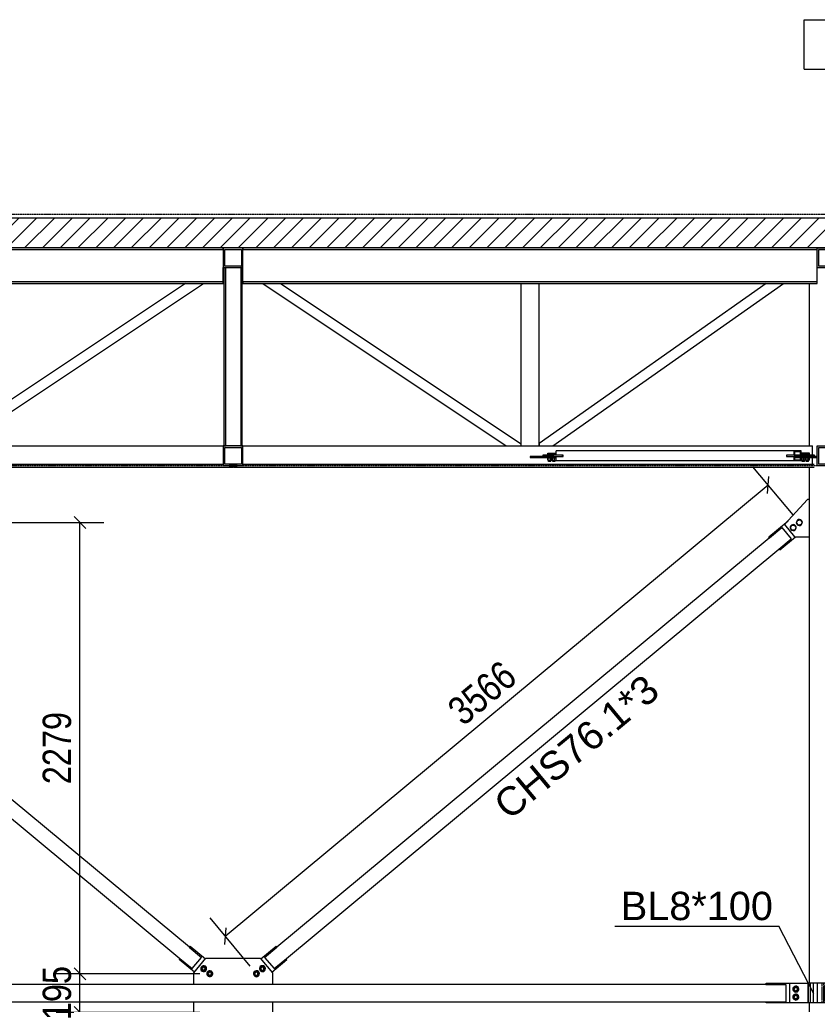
# Model space of a CAD drawing. Header units: millimetres. Extents: x 0 to 142951, y 0 to 27942.
# Tile 60 of 70: x 103235 to 107263, y 4428 to 9401. Entities that reach past the tile are written whole.
import ezdxf

# ---------------------------------------------------------------- set-up
doc = ezdxf.new("R2010")
doc.units = ezdxf.units.MM
doc.linetypes.add('DXK_LINE_DOT3', pattern=[5.9187, 2.979, -0.9799, 0.9799, -0.9799])
doc.styles.add('Arial', font='ARIAL.TTF', dxfattribs={"height": 0.2})
doc.styles.add('Arial Narrow', font='ARIALN.TTF', dxfattribs={"height": 0.2})

# ---------------------------------------------------------------- blocks, each defined once
blk = doc.blocks.new('Part-83031 - 82209')
at = {"color": 7}
for p, q in [((105933.2, 7195.7), (105813.1, 7195.7)), ((105813.1, 7195.7), (105813.1, 7189.7)), ((105813.1, 7189.7), (105943.8, 7189.7)), ((105929.6, 7189.7), (105929.6, 7195.7))]:
    blk.add_line(p, q, dxfattribs=at)
blk = doc.blocks.new('Part-82214 - 82209')
at = {"color": 7}
for p, q in [((107223.7, 7248.7), (107223.7, 8068.7)), ((107223.7, 6977.7), (107223.7, 7140.7)), ((107223.7, 4534.7), (107223.7, 6789.7)), ((107223.7, 2179.7), (107223.7, 4434.7))]:
    blk.add_line(p, q, dxfattribs=at)
blk = doc.blocks.new('Part-83025 - 82209')
at = {"color": 7}
for p, q in [((105943.8, 7201.7), (105943.8, 7223.7)), ((107181.4, 7223.7), (105943.8, 7223.7)), ((107146.1, 7201.7), (107146.1, 7223.7)), ((107177.9, 7218.7), (107149.6, 7218.7)), ((107149.6, 7201.7), (107149.6, 7218.7)), ((107177.9, 7201.7), (107177.9, 7218.7)), ((107181.4, 7201.7), (107181.4, 7223.7)), ((105943.8, 7173.7), (105943.8, 7195.7)), ((107181.4, 7173.7), (105943.8, 7173.7)), ((107146.1, 7173.7), (107146.1, 7189.7)), ((107149.6, 7178.7), (107149.6, 7189.7)), ((107149.6, 7178.7), (107177.9, 7178.7)), ((107177.9, 7178.7), (107177.9, 7189.7)), ((107181.4, 7173.7), (107181.4, 7189.7))]:
    blk.add_line(p, q, dxfattribs=at)
blk = doc.blocks.new('Part-83101 - 82209')
for points in [[(104262.6, 8248.7), (101362.6, 8248.7), (101362.6, 8240.7), (104262.6, 8240.7)], [(104262.6, 8076.7), (101362.6, 8076.7), (101362.6, 8068.7), (104262.6, 8068.7)]]:
    blk.add_hatch(color=6).paths.add_polyline_path(points)
for p, q in [((104262.6, 8248.7), (101362.6, 8248.7)), ((101362.6, 8248.7), (101362.6, 8240.7)), ((101362.6, 8240.7), (104262.6, 8240.7)), ((104262.6, 8240.7), (104262.6, 8248.7)), ((104262.6, 8076.7), (101362.6, 8076.7)), ((101362.6, 8076.7), (101362.6, 8068.7)), ((101362.6, 8068.7), (104262.6, 8068.7)), ((104262.6, 8068.7), (104262.6, 8076.7))]:
    blk.add_line(p, q)
blk = doc.blocks.new('GridLine-83216 - 82209')
at = {"color": 6, "linetype": 'DXK_LINE_DOT3'}
blk.add_line((87812.6, 7148.7), (114812.6, 7148.7), dxfattribs=at)
blk = doc.blocks.new('Part-82290 - 82209')
at = {"color": 7}
for p, q in [((101520.5, 4528.3), (101621.5, 4528.3)), ((101520.5, 4528.3), (101520.5, 4441.2)), ((101621.5, 4529.2), (104114.4, 4529.2)), ((101621.5, 4528.3), (101621.5, 4529.2)), ((104510.8, 4529.2), (107003.7, 4529.2)), ((107003.7, 4528.3), (107003.7, 4529.2)), ((107003.7, 4528.3), (107104.7, 4528.3)), ((107104.7, 4528.3), (107104.7, 4441.2)), ((101520.5, 4441.2), (101621.5, 4441.2)), ((101621.5, 4440.3), (101621.5, 4441.2)), ((101621.5, 4440.3), (104114.4, 4440.3)), ((104510.8, 4440.3), (107003.7, 4440.3)), ((107003.7, 4441.2), (107104.7, 4441.2)), ((107003.7, 4440.3), (107003.7, 4441.2))]:
    blk.add_line(p, q, dxfattribs=at)
blk = doc.blocks.new('Part-82321 - 82209')
at = {"color": 7}
for p, q in [((107306.6, 4534.7), (107215.1, 4534.7)), ((107215.1, 4534.7), (107215.1, 4434.7)), ((107218.5, 4434.7), (107218.5, 4534.7)), ((107228.2, 4434.7), (107228.2, 4534.7)), ((107243.7, 4434.7), (107243.7, 4534.7)), ((107263.9, 4434.7), (107263.9, 4534.7)), ((107287.4, 4521.6), (107287.4, 4534.7)), ((107295.7, 4526.2), (107295.7, 4534.7)), ((107302.6, 4534.7), (107302.6, 4527.6)), ((107287.4, 4451.3), (107287.4, 4518.1)), ((107295.7, 4446.2), (107295.7, 4523.2)), ((107302.6, 4444.9), (107302.6, 4524.6)), ((107302.6, 4434.7), (107215.1, 4434.7)), ((107287.4, 4434.7), (107287.4, 4447.8)), ((107295.7, 4434.7), (107295.7, 4443.2)), ((107302.6, 4434.7), (107302.6, 4441.9)), ((107306.6, 4434.7), (107302.6, 4434.7))]:
    blk.add_line(p, q, dxfattribs=at)
blk = doc.blocks.new('Part-82328 - 82209')
at = {"color": 7}
for p, q in [((107124.7, 4434.7), (107124.7, 4534.7)), ((107124.7, 4534.7), (107214.6, 4534.7)), ((107214.6, 4534.7), (107214.6, 4434.7)), ((107214.6, 4434.7), (107124.7, 4434.7))]:
    blk.add_line(p, q, dxfattribs=at)
blk = doc.blocks.new('Part-82329 - 82209')
at = {"color": 7}
for p, q in [((107004.7, 4534.7), (107124.7, 4534.7)), ((107004.7, 4528.3), (107004.7, 4534.7)), ((107004.7, 4434.7), (107004.7, 4441.2)), ((107124.7, 4434.7), (107004.7, 4434.7))]:
    blk.add_line(p, q, dxfattribs=at)
blk = doc.blocks.new('Bolt-82330 - 82209')
at = {"color": 7}
for p, q in [((107154.7, 4518.6), (107142.7, 4511.6)), ((107142.7, 4511.6), (107142.7, 4497.8)), ((107142.7, 4497.8), (107154.7, 4490.9)), ((107154.7, 4478.6), (107142.7, 4471.6)), ((107166.7, 4511.6), (107154.7, 4518.6)), ((107154.7, 4490.9), (107166.7, 4497.8)), ((107166.7, 4471.6), (107154.7, 4478.6)), ((107166.7, 4497.8), (107166.7, 4511.6)), ((107142.7, 4471.6), (107142.7, 4457.8)), ((107142.7, 4457.8), (107154.7, 4450.9)), ((107154.7, 4450.9), (107166.7, 4457.8)), ((107166.7, 4457.8), (107166.7, 4471.6))]:
    blk.add_line(p, q, dxfattribs=at)
for centre, radius, start, end in [((107154.7, 4504.7), 15, 120, 300), ((107154.7, 4464.7), 15, 120, 300), ((107154.7, 4504.7), 8, 120, 300), ((107154.7, 4504.7), 15, 300, 120), ((107154.7, 4464.7), 15, 300, 120), ((107154.7, 4504.7), 8, 300, 120), ((107154.7, 4464.7), 8, 120, 300), ((107154.7, 4464.7), 8, 300, 120)]:
    blk.add_arc(centre, radius, start, end, dxfattribs=at)
blk = doc.blocks.new('Part-82334 - 82209')
at = {"color": 7}
for p, q in [((107021.1, 6783.9), (107083.4, 6835.6)), ((107083.4, 6835.6), (107130.8, 6778.7)), ((104533.5, 4717.8), (107020.5, 6784.6)), ((107021.1, 6783.9), (107020.5, 6784.6)), ((107068.5, 6726.9), (107130.8, 6778.7)), ((104582.2, 4659.3), (107069.1, 6726.1)), ((107069.1, 6726.1), (107068.5, 6726.9)), ((104471.9, 4665.2), (104534.2, 4717)), ((104534.2, 4717), (104533.5, 4717.8)), ((104471.9, 4665.2), (104519.2, 4608.2)), ((104519.2, 4608.2), (104581.5, 4660)), ((104582.2, 4659.3), (104581.5, 4660))]:
    blk.add_line(p, q, dxfattribs=at)
blk = doc.blocks.new('Part-82337 - 82209')
at = {"color": 7}
for p, q in [((101541.9, 6835.7), (101494.5, 6778.7)), ((101541.9, 6835.7), (101604.1, 6783.9)), ((101494.5, 6778.7), (101556.8, 6726.9)), ((101604.1, 6783.9), (101604.8, 6784.6)), ((101604.8, 6784.6), (104091.7, 4717.8)), ((101556.1, 6726.1), (101556.8, 6726.9)), ((101556.1, 6726.1), (104043.1, 4659.3)), ((104091.1, 4717), (104091.7, 4717.8)), ((104091.1, 4717), (104153.4, 4665.2)), ((104043.1, 4659.3), (104043.7, 4660)), ((104043.7, 4660), (104106, 4608.2)), ((104106, 4608.2), (104153.4, 4665.2))]:
    blk.add_line(p, q, dxfattribs=at)
blk = doc.blocks.new('Part-82338 - 82209')
at = {"color": 7}
for p, q in [((107213.7, 6977.7), (107097.7, 6850.7)), ((107223.7, 6977.7), (107213.7, 6977.7)), ((107223.7, 6789.7), (107223.7, 6977.7)), ((107097.7, 6850.7), (107147.7, 6789.7)), ((107147.7, 6789.7), (107223.7, 6789.7))]:
    blk.add_line(p, q, dxfattribs=at)
blk = doc.blocks.new('Part-82341 - 82209')
at = {"color": 7}
for p, q in [((107018.1, 6789.1), (107115.1, 6869.7)), ((107021.9, 6784.5), (107018.1, 6789.1)), ((107073, 6722.9), (107153.4, 6789.7)), ((107073, 6722.9), (107069.2, 6727.5))]:
    blk.add_line(p, q, dxfattribs=at)
blk = doc.blocks.new('Bolt-82346 - 82209')
at = {"color": 7}
for p, q in [((107158.8, 6859.1), (107163.6, 6872.1)), ((107163.6, 6872.1), (107177.2, 6874.5)), ((107177.2, 6874.5), (107186.1, 6863.8)), ((107186.1, 6863.8), (107181.3, 6850.8)), ((107128, 6833.6), (107132.8, 6846.6)), ((107136.9, 6822.9), (107128, 6833.6)), ((107132.8, 6846.6), (107146.5, 6848.9)), ((107150.5, 6825.3), (107136.9, 6822.9)), ((107146.5, 6848.9), (107155.3, 6838.3)), ((107155.3, 6838.3), (107150.5, 6825.3)), ((107167.6, 6848.5), (107158.8, 6859.1)), ((107181.3, 6850.8), (107167.6, 6848.5))]:
    blk.add_line(p, q, dxfattribs=at)
for centre, start, end in [((107172.4, 6861.5), 129.7296, 309.7296), ((107172.4, 6861.5), 309.7296, 129.7296), ((107141.7, 6835.9), 129.7296, 309.7296), ((107141.7, 6835.9), 309.7296, 129.7296)]:
    blk.add_arc(centre, 15, start, end, dxfattribs=at)
blk = doc.blocks.new('Part-82351 - 82209')
at = {"color": 7}
for p, q in [((104114.4, 4587), (104175.7, 4660.9)), ((104175.7, 4660.9), (104449.5, 4660.9)), ((104449.5, 4660.9), (104510.8, 4587)), ((104114.4, 4528.4), (104114.4, 4587)), ((104510.8, 4587), (104510.8, 4528.4)), ((104510.8, 4528.4), (104114.4, 4528.4))]:
    blk.add_line(p, q, dxfattribs=at)
blk = doc.blocks.new('Part-82353 - 82209')
at = {"color": 7}
for p, q in [((104114.4, 4441.1), (104510.8, 4441.1)), ((104114.4, 4382.4), (104114.4, 4441.1)), ((104510.8, 4441.1), (104510.8, 4382.4)), ((104175.7, 4308.5), (104114.4, 4382.4)), ((104510.8, 4382.4), (104449.5, 4308.5)), ((104449.5, 4308.5), (104175.7, 4308.5))]:
    blk.add_line(p, q, dxfattribs=at)
blk = doc.blocks.new('Part-82354 - 82209')
at = {"color": 7}
for p, q in [((104452.7, 4657), (104529.6, 4720.9)), ((104533.4, 4716.4), (104529.6, 4720.9)), ((104507.7, 4590.9), (104584.6, 4654.8)), ((104584.6, 4654.8), (104580.8, 4659.4))]:
    blk.add_line(p, q, dxfattribs=at)
blk = doc.blocks.new('Bolt-82355 - 82209')
at = {"color": 7}
for p, q in [((104421.3, 4593.1), (104416.5, 4580.1)), ((104416.5, 4580.1), (104425.4, 4569.4)), ((104435, 4595.4), (104421.3, 4593.1)), ((104443.8, 4584.8), (104435, 4595.4)), ((104439, 4571.8), (104443.8, 4584.8)), ((104452.1, 4618.6), (104447.3, 4605.6)), ((104447.3, 4605.6), (104456.1, 4595)), ((104465.7, 4621), (104452.1, 4618.6)), ((104456.1, 4595), (104469.8, 4597.3)), ((104474.6, 4610.3), (104465.7, 4621)), ((104469.8, 4597.3), (104474.6, 4610.3)), ((104425.4, 4569.4), (104439, 4571.8))]:
    blk.add_line(p, q, dxfattribs=at)
for centre, radius, start, end in [((104430.2, 4582.4), 15, 159.7296, 339.7296), ((104430.2, 4582.4), 15, 339.7296, 159.7296), ((104430.2, 4582.4), 8, 159.7296, 339.7296), ((104430.2, 4582.4), 8, 339.7296, 159.7296), ((104460.9, 4608), 15, 159.7296, 339.7296), ((104460.9, 4608), 15, 339.7296, 159.7296), ((104460.9, 4608), 8, 159.7296, 339.7296), ((104460.9, 4608), 8, 339.7296, 159.7296)]:
    blk.add_arc(centre, radius, start, end, dxfattribs=at)
blk = doc.blocks.new('Part-82356 - 82209')
at = {"color": 7}
for p, q in [((104091.8, 4716.4), (104095.6, 4720.9)), ((104095.6, 4720.9), (104172.6, 4657)), ((104040.7, 4654.8), (104044.5, 4659.4)), ((104117.6, 4590.9), (104040.7, 4654.8))]:
    blk.add_line(p, q, dxfattribs=at)
blk = doc.blocks.new('Bolt-82357 - 82209')
at = {"color": 7}
for p, q in [((104159.5, 4621), (104150.6, 4610.3)), ((104150.6, 4610.3), (104155.4, 4597.3)), ((104155.4, 4597.3), (104169.1, 4595)), ((104173.2, 4618.6), (104159.5, 4621)), ((104169.1, 4595), (104178, 4605.6)), ((104178, 4605.6), (104173.2, 4618.6)), ((104190.3, 4595.4), (104181.4, 4584.8)), ((104181.4, 4584.8), (104186.2, 4571.8)), ((104203.9, 4593.1), (104190.3, 4595.4)), ((104199.9, 4569.4), (104208.7, 4580.1)), ((104208.7, 4580.1), (104203.9, 4593.1)), ((104186.2, 4571.8), (104199.9, 4569.4))]:
    blk.add_line(p, q, dxfattribs=at)
for centre, radius, start, end in [((104164.3, 4608), 15, 80.2704, 260.2704), ((104164.3, 4608), 8, 80.2704, 260.2704), ((104164.3, 4608), 15, 260.2704, 80.2704), ((104164.3, 4608), 8, 260.2704, 80.2704), ((104195.1, 4582.4), 15, 80.2704, 260.2704), ((104195.1, 4582.4), 8, 80.2704, 260.2704), ((104195.1, 4582.4), 15, 260.2704, 80.2704), ((104195.1, 4582.4), 8, 260.2704, 80.2704)]:
    blk.add_arc(centre, radius, start, end, dxfattribs=at)
blk = doc.blocks.new('Part-83036 - 82209')
at = {"color": 7}
for p, q in [((107248.6, 7201.7), (107107.2, 7201.7)), ((107107.2, 7201.7), (107107.2, 7195.7)), ((107107.2, 7195.7), (107146.1, 7195.7)), ((107206.2, 7195.7), (107206.2, 7201.7)), ((107248.6, 7195.7), (107248.6, 7201.7))]:
    blk.add_line(p, q, dxfattribs=at)
blk = doc.blocks.new('Part-83108 - 82209')
at = {"color": 7}
for p, q in [((101362.6, 8076.7), (101362.6, 8148.7)), ((104262.6, 8076.7), (104262.6, 8148.7))]:
    blk.add_line(p, q, dxfattribs=at)
blk = doc.blocks.new('GridLine-82411 - 82209')
at = {"color": 6}
for p, q in [((107195.9, 9401.2), (107429.3, 9401.2)), ((107195.9, 9151.2), (107195.9, 9401.2)), ((107195.9, 9151.2), (107429.3, 9151.2))]:
    blk.add_line(p, q, dxfattribs=at)
blk = doc.blocks.new('Part-82843 - 82209')
h = blk.add_hatch(color=6)
h.paths.add_polyline_path([(104362.6, 8248.7), (104262.6, 8248.7), (104262.6, 8148.7), (104362.6, 8148.7)])
h.paths.add_polyline_path([(104270.6, 8156.7), (104270.6, 8240.7), (104354.6, 8240.7), (104354.6, 8156.7)])
for p, q in [((104362.6, 8248.7), (104262.6, 8248.7)), ((104262.6, 8248.7), (104262.6, 8148.7)), ((104270.6, 8156.7), (104270.6, 8240.7)), ((104270.6, 8240.7), (104354.6, 8240.7)), ((104354.6, 8240.7), (104354.6, 8156.7)), ((104362.6, 8148.7), (104362.6, 8248.7)), ((104354.6, 8156.7), (104270.6, 8156.7)), ((104262.6, 8148.7), (104362.6, 8148.7))]:
    blk.add_line(p, q)
blk = doc.blocks.new('Part-82747 - 82209')
h = blk.add_hatch(color=6)
h.paths.add_polyline_path([(107362.6, 8248.7), (107262.6, 8248.7), (107262.6, 8148.7), (107362.6, 8148.7)])
h.paths.add_polyline_path([(107270.6, 8156.7), (107270.6, 8240.7), (107354.6, 8240.7), (107354.6, 8156.7)])
for p, q in [((107262.6, 8148.7), (107262.6, 8248.7)), ((107262.6, 8248.7), (107362.6, 8248.7)), ((107270.6, 8156.7), (107270.6, 8240.7)), ((107270.6, 8240.7), (107354.6, 8240.7)), ((107354.6, 8240.7), (107354.6, 8156.7)), ((107362.6, 8148.7), (107362.6, 8248.7)), ((107354.6, 8156.7), (107270.6, 8156.7)), ((107262.6, 8148.7), (107362.6, 8148.7))]:
    blk.add_line(p, q)
blk = doc.blocks.new('Part-82750 - 82209')
h = blk.add_hatch(color=6)
h.paths.add_polyline_path([(107362.6, 7248.7), (107262.6, 7248.7), (107262.6, 7148.7), (107362.6, 7148.7)])
h.paths.add_polyline_path([(107270.6, 7156.7), (107270.6, 7240.7), (107354.6, 7240.7), (107354.6, 7156.7)])
for p, q in [((107262.6, 7148.7), (107262.6, 7248.7)), ((107262.6, 7248.7), (107362.6, 7248.7)), ((107270.6, 7156.7), (107270.6, 7240.7)), ((107270.6, 7240.7), (107354.6, 7240.7)), ((107354.6, 7240.7), (107354.6, 7156.7)), ((107362.6, 7148.7), (107362.6, 7248.7)), ((107262.6, 7148.7), (107362.6, 7148.7)), ((107354.6, 7156.7), (107270.6, 7156.7))]:
    blk.add_line(p, q)
blk = doc.blocks.new('Part-82801 - 82209')
at = {"color": 7}
for p, q in [((101386.6, 7201.7), (101386.6, 7248.7)), ((101386.6, 7248.7), (104262.6, 7248.7)), ((104362.6, 7248.7), (107238.6, 7248.7)), ((107238.6, 7201.7), (107238.6, 7248.7)), ((101386.6, 7156.7), (101386.6, 7189.7)), ((107238.6, 7156.7), (107238.6, 7189.7))]:
    blk.add_line(p, q, dxfattribs=at)
blk = doc.blocks.new('Part-82804 - 82209')
at = {"color": 7}
for p, q in [((105767.6, 7248.7), (105767.6, 8068.7)), ((105857.6, 7248.7), (105857.6, 8068.7))]:
    blk.add_line(p, q, dxfattribs=at)
blk = doc.blocks.new('Part-83080 - 82209')
blk.add_hatch(color=6).paths.add_polyline_path([(104316, 7148.7), (104314.4, 7152.7), (104310.1, 7155.6), (104304.1, 7156.7), (104298.1, 7155.6), (104293.7, 7152.7), (104292.1, 7148.7), (104293.7, 7144.7), (104298.1, 7141.8), (104304.1, 7140.7), (104310.1, 7141.8), (104314.4, 7144.7)])
at = {"color": 7}
for p, q in [((101378.3, 7156.7), (104262.6, 7156.7)), ((101378.3, 7140.7), (104304.1, 7140.7))]:
    blk.add_line(p, q, dxfattribs=at)
for p, q in [((104293.7, 7152.7), (104292.1, 7148.7)), ((104292.1, 7148.7), (104293.7, 7144.7)), ((104298.1, 7155.6), (104293.7, 7152.7)), ((104293.7, 7144.7), (104298.1, 7141.8)), ((104304.1, 7156.7), (104298.1, 7155.6)), ((104298.1, 7141.8), (104304.1, 7140.7)), ((104310.1, 7155.6), (104304.1, 7156.7)), ((104304.1, 7140.7), (104310.1, 7141.8)), ((104314.4, 7152.7), (104310.1, 7155.6)), ((104310.1, 7141.8), (104314.4, 7144.7)), ((104316, 7148.7), (104314.4, 7152.7)), ((104314.4, 7144.7), (104316, 7148.7))]:
    blk.add_line(p, q)
blk = doc.blocks.new('Part-82805 - 82209')
at = {"color": 7}
for p, q in [((104262.6, 8135.3), (104267.6, 8138.7)), ((104072.5, 8068.7), (102857.6, 7258.8)), ((102932.7, 7248.7), (104162.7, 8068.7)), ((102857.6, 7258.8), (102857.6, 7248.7))]:
    blk.add_line(p, q, dxfattribs=at)
blk = doc.blocks.new('Part-82806 - 82209')
at = {"color": 7}
for p, q in [((104357.6, 8138.5), (104362.6, 8135.2)), ((104462.3, 8068.7), (105692.3, 7248.7)), ((104552.5, 8068.7), (105767.6, 7258.6)), ((105767.6, 7248.7), (105767.6, 7258.6))]:
    blk.add_line(p, q, dxfattribs=at)
blk = doc.blocks.new('Part-82808 - 82209')
at = {"color": 7}
for p, q in [((107005.4, 8068.7), (105857.6, 7260.9)), ((105927.1, 7248.7), (107092.3, 8068.7)), ((105857.6, 7260.9), (105857.6, 7248.7))]:
    blk.add_line(p, q, dxfattribs=at)
blk = doc.blocks.new('Part-82846 - 82209')
h = blk.add_hatch(color=6)
h.paths.add_polyline_path([(104362.6, 7248.7), (104262.6, 7248.7), (104262.6, 7148.7), (104362.6, 7148.7)])
h.paths.add_polyline_path([(104270.6, 7156.7), (104270.6, 7240.7), (104354.6, 7240.7), (104354.6, 7156.7)])
for p, q in [((104362.6, 7248.7), (104262.6, 7248.7)), ((104262.6, 7248.7), (104262.6, 7148.7)), ((104270.6, 7156.7), (104270.6, 7240.7)), ((104270.6, 7240.7), (104354.6, 7240.7)), ((104354.6, 7240.7), (104354.6, 7156.7)), ((104362.6, 7148.7), (104362.6, 7248.7)), ((104262.6, 7148.7), (104362.6, 7148.7)), ((104354.6, 7156.7), (104270.6, 7156.7))]:
    blk.add_line(p, q)
blk = doc.blocks.new('Part-82847 - 82209')
for points in [[(104273.6, 8148.7), (104267.6, 8148.7), (104267.6, 7248.7), (104273.6, 7248.7)], [(104357.6, 8148.7), (104351.6, 8148.7), (104351.6, 7248.7), (104357.6, 7248.7)]]:
    blk.add_hatch(color=6).paths.add_polyline_path(points)
for p, q in [((104267.6, 8148.7), (104273.6, 8148.7)), ((104267.6, 7248.7), (104267.6, 8148.7)), ((104273.6, 8148.7), (104273.6, 7248.7)), ((104357.6, 8148.7), (104351.6, 8148.7)), ((104351.6, 8148.7), (104351.6, 7248.7)), ((104357.6, 7248.7), (104357.6, 8148.7)), ((104267.6, 7248.7), (104273.6, 7248.7)), ((104351.6, 7248.7), (104357.6, 7248.7))]:
    blk.add_line(p, q)
blk = doc.blocks.new('Part-83109 - 82209')
at = {"color": 7}
for p, q in [((104362.6, 8076.7), (104362.6, 8148.7)), ((107262.6, 8076.7), (107262.6, 8148.7))]:
    blk.add_line(p, q, dxfattribs=at)
blk = doc.blocks.new('Part-83032 - 82209')
at = {"color": 7}
for p, q in [((105979.1, 7201.7), (105876.6, 7201.7)), ((105876.6, 7201.7), (105876.6, 7195.7)), ((105933.2, 7195.7), (105979.1, 7195.7)), ((105975.6, 7195.7), (105975.6, 7201.7)), ((105979.1, 7195.7), (105979.1, 7201.7))]:
    blk.add_line(p, q, dxfattribs=at)
blk = doc.blocks.new('Bolt-83033 - 82209')
at = {"color": 7}
for p, q in [((105901.9, 7204.7), (105901.9, 7212.2)), ((105901.9, 7212.2), (105922, 7212.2)), ((105904.6, 7204.7), (105904.6, 7212.2)), ((105914.7, 7204.7), (105914.7, 7212.2)), ((105922, 7204.7), (105922, 7212.2)), ((105923.1, 7204.7), (105923.1, 7212.2)), ((105923.1, 7212.2), (105943.2, 7212.2)), ((105925.8, 7204.7), (105925.8, 7212.2)), ((105935.9, 7204.7), (105935.9, 7212.2)), ((105943.2, 7204.7), (105943.2, 7212.2)), ((105943.8, 7204.7), (105900.4, 7204.7)), ((105900.4, 7201.7), (105900.4, 7204.7)), ((105900.4, 7186.7), (105900.4, 7189.7)), ((105943.8, 7186.7), (105900.4, 7186.7)), ((105901.4, 7176.7), (105901.4, 7186.7)), ((105901.4, 7176.7), (105922.6, 7176.7)), ((105904.2, 7176.7), (105904.2, 7186.7)), ((105906.2, 7169.7), (105906.2, 7176.7)), ((105917.8, 7169.7), (105906.2, 7169.7)), ((105914.8, 7176.7), (105914.8, 7186.7)), ((105917.8, 7169.7), (105917.8, 7176.7)), ((105921.6, 7201.7), (105921.6, 7204.7)), ((105921.6, 7186.7), (105921.6, 7189.7)), ((105922.6, 7176.7), (105922.6, 7186.7)), ((105922.6, 7176.7), (105922.6, 7186.7)), ((105922.6, 7176.7), (105943.8, 7176.7)), ((105925.4, 7176.7), (105925.4, 7186.7)), ((105927.4, 7169.7), (105927.4, 7176.7)), ((105939, 7169.7), (105927.4, 7169.7)), ((105936, 7176.7), (105936, 7186.7)), ((105939, 7169.7), (105939, 7176.7)), ((105943.8, 7176.7), (105943.8, 7186.7))]:
    blk.add_line(p, q, dxfattribs=at)
blk = doc.blocks.new('Part-83035 - 82209')
at = {"color": 7}
for p, q in [((107262.6, 7195.7), (107146.1, 7195.7)), ((107146.1, 7195.7), (107146.1, 7189.7)), ((107146.1, 7189.7), (107262.6, 7189.7))]:
    blk.add_line(p, q, dxfattribs=at)
blk = doc.blocks.new('Bolt-83037 - 82209')
at = {"color": 7}
for p, q in [((107182, 7204.7), (107182, 7212.2)), ((107202.1, 7212.2), (107182, 7212.2)), ((107184.7, 7204.7), (107184.7, 7212.2)), ((107194.7, 7204.7), (107194.7, 7212.2)), ((107202.1, 7204.7), (107202.1, 7212.2)), ((107203.2, 7204.7), (107203.2, 7212.2)), ((107223.3, 7212.2), (107203.2, 7212.2)), ((107205.9, 7204.7), (107205.9, 7212.2)), ((107216, 7204.7), (107216, 7212.2)), ((107223.3, 7204.7), (107223.3, 7212.2)), ((107224.9, 7204.7), (107180.5, 7204.7)), ((107180.5, 7201.7), (107180.5, 7204.7)), ((107180.5, 7186.7), (107180.5, 7189.7)), ((107224.9, 7186.7), (107180.5, 7186.7)), ((107181.5, 7176.7), (107181.5, 7186.7)), ((107202.6, 7176.7), (107181.5, 7176.7)), ((107184.3, 7176.7), (107184.3, 7186.7)), ((107186.3, 7169.7), (107186.3, 7176.7)), ((107197.8, 7169.7), (107186.3, 7169.7)), ((107194.9, 7176.7), (107194.9, 7186.7)), ((107197.8, 7169.7), (107197.8, 7176.7)), ((107201.7, 7201.7), (107201.7, 7204.7)), ((107201.7, 7186.7), (107201.7, 7189.7)), ((107202.6, 7176.7), (107202.6, 7186.7)), ((107202.7, 7176.7), (107202.7, 7186.7)), ((107223.9, 7176.7), (107202.7, 7176.7)), ((107205.5, 7176.7), (107205.5, 7186.7)), ((107207.5, 7169.7), (107207.5, 7176.7)), ((107219.1, 7169.7), (107207.5, 7169.7)), ((107216.1, 7176.7), (107216.1, 7186.7)), ((107219.1, 7169.7), (107219.1, 7176.7)), ((107223.9, 7176.7), (107223.9, 7186.7)), ((107224.9, 7201.7), (107224.9, 7204.7)), ((107224.9, 7186.7), (107224.9, 7189.7))]:
    blk.add_line(p, q, dxfattribs=at)
blk = doc.blocks.new('Part-83081 - 82209')
blk.add_hatch(color=6).paths.add_polyline_path([(104333.1, 7148.7), (104331.5, 7152.7), (104327.1, 7155.6), (104321.2, 7156.7), (104315.2, 7155.6), (104310.8, 7152.7), (104309.2, 7148.7), (104310.8, 7144.7), (104315.2, 7141.8), (104321.2, 7140.7), (104327.1, 7141.8), (104331.5, 7144.7)])
for p, q in [((104310.8, 7152.7), (104309.2, 7148.7)), ((104309.2, 7148.7), (104310.8, 7144.7)), ((104315.2, 7155.6), (104310.8, 7152.7)), ((104310.8, 7144.7), (104315.2, 7141.8)), ((104321.2, 7156.7), (104315.2, 7155.6)), ((104315.2, 7141.8), (104321.2, 7140.7)), ((104327.1, 7155.6), (104321.2, 7156.7)), ((104321.2, 7140.7), (104327.1, 7141.8)), ((104331.5, 7152.7), (104327.1, 7155.6)), ((104327.1, 7141.8), (104331.5, 7144.7)), ((104333.1, 7148.7), (104331.5, 7152.7)), ((104331.5, 7144.7), (104333.1, 7148.7))]:
    blk.add_line(p, q)
at = {"color": 7}
for p, q in [((104321.2, 7140.7), (107246.9, 7140.7)), ((104362.6, 7156.7), (107246.9, 7156.7))]:
    blk.add_line(p, q, dxfattribs=at)
blk = doc.blocks.new('Part-83102 - 82209')
for points in [[(107262.6, 8248.7), (104362.6, 8248.7), (104362.6, 8240.7), (107262.6, 8240.7)], [(107262.6, 8076.7), (104362.6, 8076.7), (104362.6, 8068.7), (107262.6, 8068.7)]]:
    blk.add_hatch(color=6).paths.add_polyline_path(points)
for p, q in [((107262.6, 8248.7), (104362.6, 8248.7)), ((104362.6, 8248.7), (104362.6, 8240.7)), ((104362.6, 8240.7), (107262.6, 8240.7)), ((107262.6, 8240.7), (107262.6, 8248.7)), ((107262.6, 8076.7), (104362.6, 8076.7)), ((104362.6, 8076.7), (104362.6, 8068.7)), ((104362.6, 8068.7), (107262.6, 8068.7)), ((107262.6, 8068.7), (107262.6, 8076.7))]:
    blk.add_line(p, q)
blk = doc.blocks.new('GridLine-83217 - 82209')
at = {"color": 6, "linetype": 'DXK_LINE_DOT3'}
blk.add_line((86930.8, 8418.7), (115626.4, 8418.7), dxfattribs=at)
blk = doc.blocks.new('Part-84723 - 82209')
h = blk.add_hatch()
h.set_pattern_fill('ANSI31', color=6, scale=20, style=0)
h.paths.add_polyline_path([(111521.6, 8398.7), (91103.6, 8398.7), (91103.6, 8248.7), (111521.6, 8248.7)])
for p, q in [((111521.6, 8398.7), (91103.6, 8398.7)), ((111521.6, 8248.7), (91103.6, 8248.7))]:
    blk.add_line(p, q)
blk = doc.blocks.new('StraightDimension-85180 - 82209')
at = {"color": 174}
for p, q in [((103569.2, 6831.5), (103509.2, 6891.5)), ((101502.8, 6861.5), (103659.2, 6861.5)), ((103539.2, 4582.4), (103539.2, 6861.5)), ((104145.1, 4582.4), (103419.2, 4582.4)), ((103509.2, 4612.4), (103569.2, 4552.4))]:
    blk.add_line(p, q, dxfattribs=at)
at = {"color": 30, "style": 'Arial Narrow'}
blk.add_text('2279', height=143.16, rotation=90.0002, dxfattribs=at).set_placement((103494.2, 5539.6))
blk = doc.blocks.new('StraightDimension-85181 - 82209')
at = {"color": 174}
for p, q in [((104145.1, 4582.4), (103419.2, 4582.4)), ((103569.2, 4552.4), (103509.2, 4612.4)), ((103539.2, 4387), (103539.2, 4582.4)), ((104145.1, 4387), (103419.2, 4387)), ((103509.2, 4417), (103569.2, 4357))]:
    blk.add_line(p, q, dxfattribs=at)
at = {"color": 30, "style": 'Arial Narrow'}
blk.add_text('195', height=143.16, rotation=90.0002, dxfattribs=at).set_placement((103494.2, 4347.9))
blk = doc.blocks.new('StraightDimension-90832 - 82209')
at = {"color": 174}
for p, q in [((107140.5, 6899.9), (106938.2, 7143.3)), ((107011, 7008.8), (107018.8, 7093.3)), ((104272.7, 4771.9), (107014.9, 7051)), ((104398.2, 4620.9), (104196, 4864.2)), ((104276.6, 4814.2), (104268.8, 4729.7))]:
    blk.add_line(p, q, dxfattribs=at)
at = {"color": 30, "style": 'Arial Narrow'}
blk.add_text('3566', height=143.16, rotation=39.7289, dxfattribs=at).set_placement((105474.8, 5829.5))
blk = doc.blocks.new('Mark-82502 - 82209')
at = {"color": 136}
for p in [(106241, 4823.1), (107245.7, 4480.4)]:
    blk.add_line(p, (107068.6, 4823.1), dxfattribs=at)
at = {"color": 30, "style": 'Arial'}
blk.add_text('BL8*100', height=143.26, dxfattribs=at).set_placement((106271, 4853.1))
blk = doc.blocks.new('Mark-82509 - 82209')
at = {"color": 30, "style": 'Arial'}
blk.add_text('CHS76.1*3', height=143.26, rotation=39.7289, dxfattribs=at).set_placement((105706.7, 5353.3))

msp = doc.modelspace()

# ---------------------------------------------------------------- block references
for name in ['GridLine-82411 - 82209', 'GridLine-83217 - 82209', 'Part-84723 - 82209', 'Part-83101 - 82209', 'Part-82843 - 82209', 'Part-83102 - 82209', 'Part-82747 - 82209', 'Part-83108 - 82209', 'Part-82805 - 82209', 'Part-82847 - 82209', 'Part-82806 - 82209', 'Part-83109 - 82209', 'Part-82804 - 82209', 'Part-82808 - 82209', 'Part-82214 - 82209', 'GridLine-83216 - 82209', 'Part-82801 - 82209', 'Part-82846 - 82209', 'Bolt-83033 - 82209', 'Part-83025 - 82209', 'Bolt-83037 - 82209', 'Part-82750 - 82209', 'Part-83031 - 82209', 'Part-83032 - 82209', 'Part-83036 - 82209', 'Part-83035 - 82209', 'Part-83080 - 82209', 'StraightDimension-90832 - 82209', 'Part-83081 - 82209', 'Part-82338 - 82209', 'StraightDimension-85180 - 82209', 'Part-82341 - 82209', 'Bolt-82346 - 82209', 'Part-82337 - 82209', 'Part-82334 - 82209', 'Mark-82509 - 82209', 'Mark-82502 - 82209', 'Part-82356 - 82209', 'Part-82354 - 82209', 'StraightDimension-85181 - 82209', 'Part-82351 - 82209', 'Bolt-82357 - 82209', 'Bolt-82355 - 82209', 'Part-82290 - 82209', 'Part-82329 - 82209', 'Part-82328 - 82209', 'Part-82321 - 82209', 'Bolt-82330 - 82209', 'Part-82353 - 82209']:
    msp.add_blockref(name, (0, 0))

doc.saveas('drawing.dxf')
